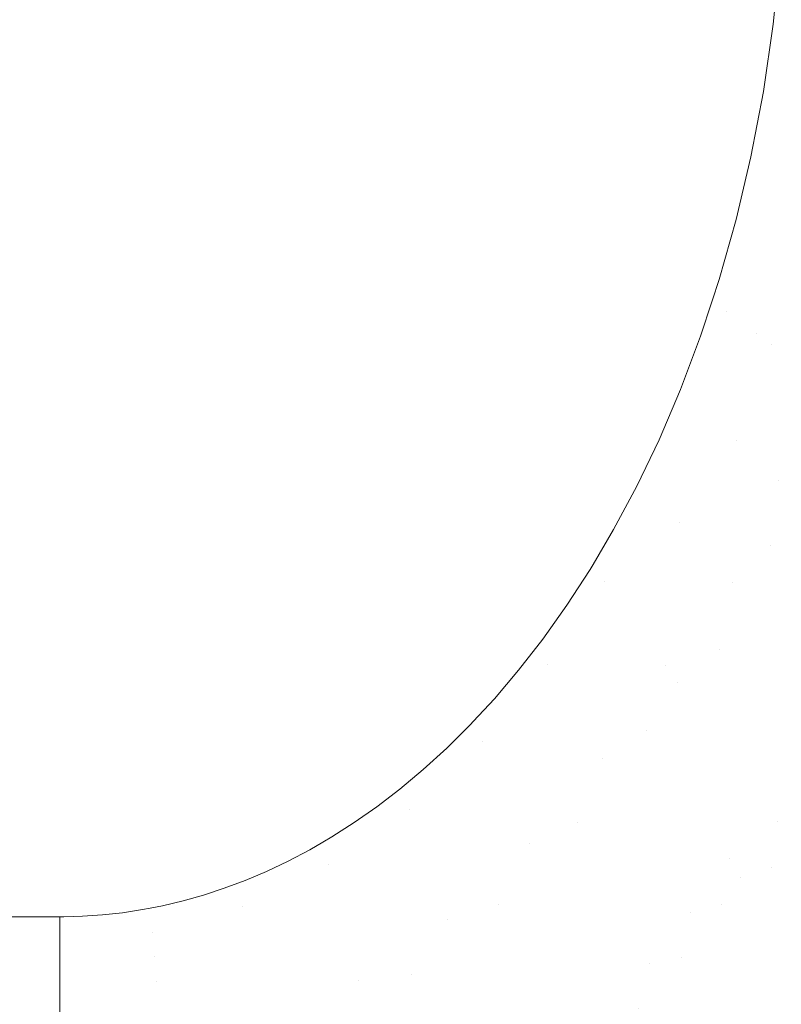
# Model space of a CAD drawing. Header units: centimetres. Extents: x -17.1 to 18.2, y 3.4 to 5.2.
# Tile 236 of 256: x 6.2224 to 6.2918, y 3.7922 to 3.8821. Entities that reach past the tile are written whole.
import ezdxf

# ---------------------------------------------------------------- set-up
doc = ezdxf.new("R2010")
doc.units = ezdxf.units.CM
doc.header["$LTSCALE"] = 2.54
doc.layers.add('Lucido design-1', color=7, linetype='Continuous')

# ---------------------------------------------------------------- blocks, each defined once
blk = doc.blocks.new('Gruppo-4-1')
at = {"color": 7, "linetype": 'Continuous', "lineweight": 9}
blk.add_3dface([(-17.020308, 5.100212, -1872.215514), (-17.020308, 3.500212, -1872.215514), (18.147234, 3.500212, -1872.215514), (18.147234, 5.100212, -1872.215514)], dxfattribs=at)
for points, invisible_edges in [([(18.147234, 5.100212, -1873.015514), (6.24222, 3.601209, -1873.015514), (6.247738, 3.602007, -1873.015514)], 9), ([(6.24222, 3.601209, -1873.015514), (18.147234, 5.100212, -1873.015514), (18.147234, 3.500212, -1873.015514)], 9), ([(18.147234, 5.100212, -1873.015514), (6.247738, 3.602007, -1873.015514), (6.250767, 3.602575, -1873.015514)], 9), ([(6.250767, 3.602575, -1873.015514), (6.253268, 3.603044, -1873.015514), (18.147234, 5.100212, -1873.015514)], 10), ([(18.147234, 5.100212, -1873.015514), (6.253268, 3.603044, -1873.015514), (6.258817, 3.604324, -1873.015514)], 9), ([(18.147234, 5.100212, -1873.015514), (6.258817, 3.604324, -1873.015514), (6.26439, 3.605856, -1873.015514)], 9), ([(18.147234, 5.100212, -1873.015514), (6.26439, 3.605856, -1873.015514), (6.269994, 3.607647, -1873.015514)], 9), ([(18.147234, 5.100212, -1873.015514), (6.269994, 3.607647, -1873.015514), (6.275634, 3.609711, -1873.015514)], 9), ([(18.147234, 5.100212, -1873.015514), (6.275634, 3.609711, -1873.015514), (6.281313, 3.612058, -1873.015514)], 9), ([(18.147234, 5.100212, -1873.015514), (6.281313, 3.612058, -1873.015514), (6.287038, 3.614703, -1873.015514)], 9), ([(18.147234, 5.100212, -1873.015514), (6.287038, 3.614703, -1873.015514), (6.292811, 3.617664, -1873.015514)], 9), ([(-5.163316, 3.8757, -1872.615514), (-5.164162, 3.881459, -1872.615514), (-5.164743, 3.886939, -1872.615514), (6.291658, 3.88694, -1872.615514)], 12), ([(6.291658, 3.88694, -1872.615514), (-5.162661, 3.872217, -1872.615514), (-5.163316, 3.8757, -1872.615514)], 9), ([(-5.162661, 3.872217, -1872.615514), (6.291658, 3.88694, -1872.615514), (6.291109, 3.881636, -1872.615514)], 9), ([(6.291109, 3.881636, -1872.615514), (6.291658, 3.88694, -1872.615514), (6.293133, 3.886643, -1872.615539)], 10), ([(6.293133, 3.886643, -1872.615539), (6.291024, 3.871591, -1872.615539), (6.290206, 3.875491, -1872.615514), (6.291109, 3.881636, -1872.615514)], 11), ([(6.293133, 3.886643, -1872.615539), (6.294602, 3.886346, -1872.615613), (6.292447, 3.870964, -1872.615613), (6.291024, 3.871591, -1872.615539)], 15), ([(-5.162661, 3.872217, -1872.615514), (6.291109, 3.881636, -1872.615514), (6.290206, 3.875491, -1872.615514)], 9), ([(-5.162661, 3.872217, -1872.615514), (6.290206, 3.875491, -1872.615514), (6.289069, 3.869536, -1872.615514)], 9), ([(6.291024, 3.871591, -1872.615539), (6.289069, 3.869536, -1872.615514), (6.290206, 3.875491, -1872.615514)], 9), ([(-5.162661, 3.872217, -1872.615514), (6.289069, 3.869536, -1872.615514), (6.287719, 3.863812, -1872.615514)], 9), ([(6.287719, 3.863812, -1872.615514), (6.28618, 3.85835, -1872.615514), (6.285538, 3.8564, -1872.615514), (-5.162661, 3.872217, -1872.615514)], 12), ([(-5.161034, 3.864758, -1872.615514), (-5.162268, 3.870124, -1872.615514), (-5.162661, 3.872217, -1872.615514), (6.285538, 3.8564, -1872.615514)], 12), ([(6.287719, 3.863812, -1872.615514), (6.289069, 3.869536, -1872.615514), (6.291024, 3.871591, -1872.615539), (6.286886, 3.855419, -1872.615539)], 14), ([(6.291024, 3.871591, -1872.615539), (6.292447, 3.870964, -1872.615613), (6.288218, 3.854438, -1872.615613), (6.286886, 3.855419, -1872.615539)], 15), ([(6.289561, 3.85345, -1872.61574), (6.288218, 3.854438, -1872.615613), (6.292447, 3.870964, -1872.615613), (6.293881, 3.870332, -1872.61574)], 15), ([(6.293881, 3.870332, -1872.61574), (6.295326, 3.869696, -1872.615919), (6.290914, 3.852454, -1872.615919), (6.289561, 3.85345, -1872.61574)], 15), ([(6.29484, 3.860367, -1872.616151), (6.290914, 3.852454, -1872.615919), (6.295326, 3.869696, -1872.615919)], 11), ([(6.285538, 3.8564, -1872.615514), (-5.159637, 3.859626, -1872.615514), (-5.161034, 3.864758, -1872.615514)], 9), ([(6.286886, 3.855419, -1872.615539), (6.28618, 3.85835, -1872.615514), (6.287719, 3.863812, -1872.615514)], 9), ([(6.29484, 3.860367, -1872.616151), (6.292275, 3.851453, -1872.616151), (6.290914, 3.852454, -1872.615919)], 11), ([(6.285538, 3.8564, -1872.615514), (-5.158617, 3.856399, -1872.615514), (-5.159637, 3.859626, -1872.615514)], 9), ([(6.286886, 3.855419, -1872.615539), (6.285538, 3.8564, -1872.615514), (6.28618, 3.85835, -1872.615514)], 9), ([(-5.15643, 3.850123, -1872.615514), (-5.158095, 3.854744, -1872.615514), (-5.158617, 3.856399, -1872.615514), (6.285538, 3.8564, -1872.615514)], 12), ([(-5.154661, 3.845769, -1872.615514), (-5.15643, 3.850123, -1872.615514), (6.285538, 3.8564, -1872.615514)], 10), ([(6.285538, 3.8564, -1872.615514), (-5.152073, 3.840221, -1872.615514), (-5.152807, 3.841681, -1872.615514), (-5.154661, 3.845769, -1872.615514)], 9), ([(-5.150885, 3.837859, -1872.615514), (-5.152073, 3.840221, -1872.615514), (6.285538, 3.8564, -1872.615514)], 10), ([(6.285538, 3.8564, -1872.615514), (-5.146887, 3.830963, -1872.615514), (-5.148912, 3.834296, -1872.615514), (-5.150885, 3.837859, -1872.615514)], 9), ([(6.285538, 3.8564, -1872.615514), (-5.145618, 3.829021, -1872.615514), (-5.146887, 3.830963, -1872.615514)], 9), ([(6.285538, 3.8564, -1872.615514), (-5.142642, 3.82488, -1872.615514), (-5.143568, 3.826094, -1872.615514), (-5.145618, 3.829021, -1872.615514)], 9), ([(-5.141506, 3.82339, -1872.615514), (-5.142642, 3.82488, -1872.615514), (6.285538, 3.8564, -1872.615514)], 10), ([(-5.139441, 3.820895, -1872.615514), (-5.141506, 3.82339, -1872.615514), (6.285538, 3.8564, -1872.615514)], 10), ([(-5.137379, 3.818599, -1872.615514), (-5.139441, 3.820895, -1872.615514), (6.285538, 3.8564, -1872.615514)], 10), ([(-5.135325, 3.816489, -1872.615514), (-5.137379, 3.818599, -1872.615514), (6.285538, 3.8564, -1872.615514)], 10), ([(-5.133282, 3.814553, -1872.615514), (-5.135325, 3.816489, -1872.615514), (6.285538, 3.8564, -1872.615514)], 10), ([(6.285538, 3.8564, -1872.615514), (-5.130266, 3.811987, -1872.615514), (-5.131253, 3.812781, -1872.615514), (-5.133282, 3.814553, -1872.615514)], 9), ([(-5.12924, 3.811162, -1872.615514), (-5.130266, 3.811987, -1872.615514), (6.285538, 3.8564, -1872.615514)], 10), ([(-5.127245, 3.809686, -1872.615514), (-5.12924, 3.811162, -1872.615514), (6.285538, 3.8564, -1872.615514)], 10), ([(-5.125268, 3.808344, -1872.615514), (-5.127245, 3.809686, -1872.615514), (6.285538, 3.8564, -1872.615514)], 10), ([(-5.123308, 3.807127, -1872.615514), (-5.125268, 3.808344, -1872.615514), (6.285538, 3.8564, -1872.615514)], 10), ([(-5.121367, 3.806029, -1872.615514), (-5.123308, 3.807127, -1872.615514), (6.285538, 3.8564, -1872.615514)], 10), ([(-5.119443, 3.805042, -1872.615514), (-5.121367, 3.806029, -1872.615514), (6.285538, 3.8564, -1872.615514)], 10), ([(-5.117535, 3.804161, -1872.615514), (-5.119443, 3.805042, -1872.615514), (6.285538, 3.8564, -1872.615514)], 10), ([(6.285538, 3.8564, -1872.615514), (-5.115409, 3.803293, -1872.615514), (-5.115641, 3.803378, -1872.615514), (-5.117535, 3.804161, -1872.615514)], 9), ([(-5.115409, 3.803293, -1872.615514), (6.285538, 3.8564, -1872.615514), (6.226033, 3.800212, -1872.615514), (-5.099108, 3.800212, -1872.615514)], 11), ([(6.226385, 3.800213, -1872.615514), (6.226033, 3.800212, -1872.615514), (6.285538, 3.8564, -1872.615514)], 10), ([(6.228109, 3.800261, -1872.615514), (6.226385, 3.800213, -1872.615514), (6.285538, 3.8564, -1872.615514)], 10), ([(6.229919, 3.800384, -1872.615514), (6.228109, 3.800261, -1872.615514), (6.285538, 3.8564, -1872.615514)], 10), ([(6.231737, 3.800584, -1872.615514), (6.229919, 3.800384, -1872.615514), (6.285538, 3.8564, -1872.615514)], 10), ([(6.285538, 3.8564, -1872.615514), (6.234278, 3.800999, -1872.615514), (6.233566, 3.800861, -1872.615514), (6.231737, 3.800584, -1872.615514)], 9), ([(6.235408, 3.801219, -1872.615514), (6.234278, 3.800999, -1872.615514), (6.285538, 3.8564, -1872.615514)], 10), ([(6.237265, 3.801661, -1872.615514), (6.235408, 3.801219, -1872.615514), (6.285538, 3.8564, -1872.615514)], 10), ([(6.239138, 3.802189, -1872.615514), (6.237265, 3.801661, -1872.615514), (6.285538, 3.8564, -1872.615514)], 10), ([(6.241031, 3.80281, -1872.615514), (6.239138, 3.802189, -1872.615514), (6.285538, 3.8564, -1872.615514)], 10), ([(6.242945, 3.803527, -1872.615514), (6.241031, 3.80281, -1872.615514), (6.285538, 3.8564, -1872.615514)], 10), ([(6.244881, 3.804347, -1872.615514), (6.242945, 3.803527, -1872.615514), (6.285538, 3.8564, -1872.615514)], 10), ([(6.246842, 3.805276, -1872.615514), (6.244881, 3.804347, -1872.615514), (6.285538, 3.8564, -1872.615514)], 10), ([(6.285538, 3.8564, -1872.615514), (6.250019, 3.807015, -1872.615514), (6.248828, 3.806322, -1872.615514), (6.246842, 3.805276, -1872.615514)], 9), ([(6.250019, 3.807015, -1872.615514), (6.285538, 3.8564, -1872.615514), (6.284478, 3.853174, -1872.615514)], 9), ([(6.284478, 3.853174, -1872.615514), (6.285538, 3.8564, -1872.615514), (6.286886, 3.855419, -1872.615539)], 10), ([(6.286886, 3.855419, -1872.615539), (6.280192, 3.83888, -1872.615539), (6.280688, 3.843735, -1872.615514), (6.282639, 3.8483, -1872.615514)], 11), ([(6.286886, 3.855419, -1872.615539), (6.288218, 3.854438, -1872.615613), (6.281378, 3.837537, -1872.615613), (6.280192, 3.83888, -1872.615539)], 15), ([(6.286886, 3.855419, -1872.615539), (6.282639, 3.8483, -1872.615514), (6.284478, 3.853174, -1872.615514)], 9), ([(6.282573, 3.836184, -1872.61574), (6.281378, 3.837537, -1872.615613), (6.288218, 3.854438, -1872.615613), (6.289561, 3.85345, -1872.61574)], 15), ([(6.250019, 3.807015, -1872.615514), (6.284478, 3.853174, -1872.615514), (6.282639, 3.8483, -1872.615514)], 9), ([(6.287718, 3.843617, -1872.615919), (6.282573, 3.836184, -1872.61574), (6.289561, 3.85345, -1872.61574)], 11), ([(6.289561, 3.85345, -1872.61574), (6.290914, 3.852454, -1872.615919), (6.287718, 3.843617, -1872.615919)], 11), ([(6.287718, 3.843617, -1872.615919), (6.290914, 3.852454, -1872.615919), (6.292275, 3.851453, -1872.616151), (6.289012, 3.84243, -1872.616151)], 15), ([(6.289012, 3.84243, -1872.616151), (6.292275, 3.851453, -1872.616151), (6.293643, 3.850446, -1872.616439), (6.290312, 3.841237, -1872.616439)], 15), ([(6.290312, 3.841237, -1872.616439), (6.293643, 3.850446, -1872.616439), (6.295017, 3.849434, -1872.616783), (6.291619, 3.840038, -1872.616783)], 15), ([(6.291619, 3.840038, -1872.616783), (6.295017, 3.849434, -1872.616783), (6.296397, 3.848418, -1872.617183), (6.292931, 3.838834, -1872.617183)], 15), ([(6.250019, 3.807015, -1872.615514), (6.282639, 3.8483, -1872.615514), (6.280688, 3.843735, -1872.615514), (6.27865, 3.839481, -1872.615514)], 9), ([(6.280192, 3.83888, -1872.615539), (6.27865, 3.839481, -1872.615514), (6.280688, 3.843735, -1872.615514)], 9), ([(6.287718, 3.843617, -1872.615919), (6.283777, 3.834821, -1872.615919), (6.282573, 3.836184, -1872.61574)], 11), ([(6.289012, 3.84243, -1872.616151), (6.284988, 3.833449, -1872.616151), (6.283777, 3.834821, -1872.615919), (6.287718, 3.843617, -1872.615919)], 15), ([(6.290312, 3.841237, -1872.616439), (6.286206, 3.83207, -1872.616439), (6.284988, 3.833449, -1872.616151), (6.289012, 3.84243, -1872.616151)], 15), ([(6.291619, 3.840038, -1872.616783), (6.287429, 3.830685, -1872.616783), (6.286206, 3.83207, -1872.616439), (6.290312, 3.841237, -1872.616439)], 15), ([(6.27865, 3.839481, -1872.615514), (6.276544, 3.835535, -1872.615514), (6.250019, 3.807015, -1872.615514)], 10), ([(6.276544, 3.835535, -1872.615514), (6.27865, 3.839481, -1872.615514), (6.280192, 3.83888, -1872.615539), (6.275753, 3.830837, -1872.615539)], 14), ([(6.290899, 3.834047, -1872.617183), (6.287429, 3.830685, -1872.616783), (6.291619, 3.840038, -1872.616783)], 11), ([(6.291619, 3.840038, -1872.616783), (6.292931, 3.838834, -1872.617183), (6.290899, 3.834047, -1872.617183)], 11), ([(6.280192, 3.83888, -1872.615539), (6.281378, 3.837537, -1872.615613), (6.276842, 3.829318, -1872.615613), (6.275753, 3.830837, -1872.615539)], 15), ([(6.290899, 3.834047, -1872.617183), (6.292931, 3.838834, -1872.617183), (6.294247, 3.837627, -1872.617642), (6.292175, 3.832746, -1872.617642)], 15), ([(6.277939, 3.827787, -1872.61574), (6.276842, 3.829318, -1872.615613), (6.281378, 3.837537, -1872.615613), (6.282573, 3.836184, -1872.61574)], 15), ([(6.282573, 3.836184, -1872.61574), (6.283777, 3.834821, -1872.615919), (6.279044, 3.826245, -1872.615919), (6.277939, 3.827787, -1872.61574)], 15), ([(6.276544, 3.835535, -1872.615514), (6.274664, 3.832348, -1872.615514), (6.250019, 3.807015, -1872.615514)], 10), ([(6.275753, 3.830837, -1872.615539), (6.274664, 3.832348, -1872.615514), (6.276544, 3.835535, -1872.615514)], 9), ([(6.280156, 3.824693, -1872.616151), (6.279044, 3.826245, -1872.615919), (6.283777, 3.834821, -1872.615919), (6.284988, 3.833449, -1872.616151)], 15), ([(6.290899, 3.834047, -1872.617183), (6.288657, 3.829294, -1872.617183), (6.287429, 3.830685, -1872.616783)], 11), ([(6.292175, 3.832746, -1872.617642), (6.289889, 3.827899, -1872.617642), (6.288657, 3.829294, -1872.617183), (6.290899, 3.834047, -1872.617183)], 15), ([(6.284988, 3.833449, -1872.616151), (6.286206, 3.83207, -1872.616439), (6.281273, 3.823134, -1872.616439), (6.280156, 3.824693, -1872.616151)], 15), ([(6.250019, 3.807015, -1872.615514), (6.274664, 3.832348, -1872.615514), (6.274392, 3.831887, -1872.615514), (6.272279, 3.82863, -1872.615514)], 9), ([(6.274392, 3.831887, -1872.615514), (6.274664, 3.832348, -1872.615514), (6.275753, 3.830837, -1872.615539)], 10), ([(6.282397, 3.821567, -1872.616783), (6.281273, 3.823134, -1872.616439), (6.286206, 3.83207, -1872.616439), (6.287429, 3.830685, -1872.616783)], 15), ([(6.293453, 3.831442, -1872.61816), (6.291123, 3.826502, -1872.61816), (6.289889, 3.827899, -1872.617642), (6.292175, 3.832746, -1872.617642)], 15), ([(6.272279, 3.82863, -1872.615514), (6.274392, 3.831887, -1872.615514), (6.275753, 3.830837, -1872.615539)], 10), ([(6.294733, 3.830136, -1872.618737), (6.292359, 3.825102, -1872.618737), (6.291123, 3.826502, -1872.61816), (6.293453, 3.831442, -1872.61816)], 15), ([(6.275753, 3.830837, -1872.615539), (6.270547, 3.823197, -1872.615539), (6.270082, 3.825537, -1872.615514), (6.272279, 3.82863, -1872.615514)], 11), ([(6.275753, 3.830837, -1872.615539), (6.276842, 3.829318, -1872.615613), (6.271522, 3.821511, -1872.615613), (6.270547, 3.823197, -1872.615539)], 15), ([(6.2862, 3.8246, -1872.617183), (6.282397, 3.821567, -1872.616783), (6.287429, 3.830685, -1872.616783)], 11), ([(6.287429, 3.830685, -1872.616783), (6.288657, 3.829294, -1872.617183), (6.2862, 3.8246, -1872.617183)], 11), ([(6.250019, 3.807015, -1872.615514), (6.272279, 3.82863, -1872.615514), (6.270082, 3.825537, -1872.615514), (6.267878, 3.822701, -1872.615514)], 9), ([(6.272504, 3.819811, -1872.61574), (6.271522, 3.821511, -1872.615613), (6.276842, 3.829318, -1872.615613), (6.277939, 3.827787, -1872.61574)], 15), ([(6.2862, 3.8246, -1872.617183), (6.288657, 3.829294, -1872.617183), (6.289889, 3.827899, -1872.617642), (6.287384, 3.823113, -1872.617642)], 15), ([(6.277939, 3.827787, -1872.61574), (6.279044, 3.826245, -1872.615919), (6.273494, 3.8181, -1872.615919), (6.272504, 3.819811, -1872.61574)], 15), ([(6.287384, 3.823113, -1872.617642), (6.289889, 3.827899, -1872.617642), (6.291123, 3.826502, -1872.61816), (6.288569, 3.821623, -1872.61816)], 15), ([(6.274489, 3.816377, -1872.616151), (6.273494, 3.8181, -1872.615919), (6.279044, 3.826245, -1872.615919), (6.280156, 3.824693, -1872.616151)], 15), ([(6.288569, 3.821623, -1872.61816), (6.291123, 3.826502, -1872.61816), (6.292359, 3.825102, -1872.618737), (6.289757, 3.820131, -1872.618737)], 15), ([(6.267878, 3.822701, -1872.615514), (6.270082, 3.825537, -1872.615514), (6.270547, 3.823197, -1872.615539)], 10), ([(6.289757, 3.820131, -1872.618737), (6.292359, 3.825102, -1872.618737), (6.293595, 3.823703, -1872.619374), (6.290944, 3.818639, -1872.619374)], 15), ([(6.280156, 3.824693, -1872.616151), (6.281273, 3.823134, -1872.616439), (6.27549, 3.814646, -1872.616439), (6.274489, 3.816377, -1872.616151)], 15), ([(6.2862, 3.8246, -1872.617183), (6.283524, 3.819994, -1872.617183), (6.282397, 3.821567, -1872.616783)], 11), ([(6.287384, 3.823113, -1872.617642), (6.284655, 3.818416, -1872.617642), (6.283524, 3.819994, -1872.617183), (6.2862, 3.8246, -1872.617183)], 15), ([(6.265678, 3.820108, -1872.615514), (6.267878, 3.822701, -1872.615514), (6.270547, 3.823197, -1872.615539), (6.26458, 3.816181, -1872.615539)], 14), ([(6.270547, 3.823197, -1872.615539), (6.271522, 3.821511, -1872.615613), (6.265425, 3.814341, -1872.615613), (6.26458, 3.816181, -1872.615539)], 15), ([(6.279555, 3.817164, -1872.616783), (6.27549, 3.814646, -1872.616439), (6.281273, 3.823134, -1872.616439)], 11), ([(6.281273, 3.823134, -1872.616439), (6.282397, 3.821567, -1872.616783), (6.279555, 3.817164, -1872.616783)], 11), ([(6.288569, 3.821623, -1872.61816), (6.285788, 3.816835, -1872.61816), (6.284655, 3.818416, -1872.617642), (6.287384, 3.823113, -1872.617642)], 15), ([(6.290944, 3.818639, -1872.619374), (6.293595, 3.823703, -1872.619374), (6.29483, 3.822304, -1872.620072), (6.292131, 3.817147, -1872.620072)], 15), ([(6.267878, 3.822701, -1872.615514), (6.265678, 3.820108, -1872.615514), (6.250019, 3.807015, -1872.615514)], 10), ([(6.266275, 3.812486, -1872.61574), (6.265425, 3.814341, -1872.615613), (6.271522, 3.821511, -1872.615613), (6.272504, 3.819811, -1872.61574)], 15), ([(6.279555, 3.817164, -1872.616783), (6.282397, 3.821567, -1872.616783), (6.283524, 3.819994, -1872.617183), (6.280626, 3.815503, -1872.617183)], 15), ([(6.289757, 3.820131, -1872.618737), (6.286922, 3.815252, -1872.618737), (6.285788, 3.816835, -1872.61816), (6.288569, 3.821623, -1872.61816)], 15), ([(6.265678, 3.820108, -1872.615514), (6.263738, 3.81801, -1872.615514), (6.250019, 3.807015, -1872.615514)], 10), ([(6.26458, 3.816181, -1872.615539), (6.263738, 3.81801, -1872.615514), (6.265678, 3.820108, -1872.615514)], 9), ([(6.272504, 3.819811, -1872.61574), (6.273494, 3.8181, -1872.615919), (6.267132, 3.810619, -1872.615919), (6.266275, 3.812486, -1872.61574)], 15), ([(6.280626, 3.815503, -1872.617183), (6.283524, 3.819994, -1872.617183), (6.284655, 3.818416, -1872.617642), (6.281699, 3.813837, -1872.617642)], 15), ([(6.290944, 3.818639, -1872.619374), (6.288057, 3.813668, -1872.619374), (6.286922, 3.815252, -1872.618737), (6.289757, 3.820131, -1872.618737)], 15), ([(6.292131, 3.817147, -1872.620072), (6.289191, 3.812086, -1872.620072), (6.288057, 3.813668, -1872.619374), (6.290944, 3.818639, -1872.619374)], 15), ([(6.250842, 3.807493, -1872.615514), (6.250019, 3.807015, -1872.615514), (6.263738, 3.81801, -1872.615514)], 10), ([(6.252883, 3.808798, -1872.615514), (6.250842, 3.807493, -1872.615514), (6.263738, 3.81801, -1872.615514)], 10), ([(6.254952, 3.810249, -1872.615514), (6.252883, 3.808798, -1872.615514), (6.263738, 3.81801, -1872.615514)], 10), ([(6.257048, 3.811855, -1872.615514), (6.254952, 3.810249, -1872.615514), (6.263738, 3.81801, -1872.615514)], 10), ([(6.259172, 3.813631, -1872.615514), (6.257048, 3.811855, -1872.615514), (6.263738, 3.81801, -1872.615514)], 10), ([(6.263738, 3.81801, -1872.615514), (6.26349, 3.817742, -1872.615514), (6.26132, 3.815588, -1872.615514), (6.259172, 3.813631, -1872.615514)], 8), ([(6.26132, 3.815588, -1872.615514), (6.26349, 3.817742, -1872.615514), (6.26458, 3.816181, -1872.615539)], 10), ([(6.26349, 3.817742, -1872.615514), (6.263738, 3.81801, -1872.615514), (6.26458, 3.816181, -1872.615539)], 10), ([(6.267994, 3.80874, -1872.616151), (6.267132, 3.810619, -1872.615919), (6.273494, 3.8181, -1872.615919), (6.274489, 3.816377, -1872.616151)], 15), ([(6.281699, 3.813837, -1872.617642), (6.284655, 3.818416, -1872.617642), (6.285788, 3.816835, -1872.61816), (6.282775, 3.812167, -1872.61816)], 15), ([(6.279555, 3.817164, -1872.616783), (6.276495, 3.812906, -1872.616783), (6.27549, 3.814646, -1872.616439)], 11), ([(6.280626, 3.815503, -1872.617183), (6.277505, 3.81116, -1872.617183), (6.276495, 3.812906, -1872.616783), (6.279555, 3.817164, -1872.616783)], 15), ([(6.282775, 3.812167, -1872.61816), (6.285788, 3.816835, -1872.61816), (6.286922, 3.815252, -1872.618737), (6.283853, 3.810496, -1872.618737)], 15), ([(6.293316, 3.815658, -1872.620832), (6.290323, 3.810506, -1872.620832), (6.289191, 3.812086, -1872.620072), (6.292131, 3.817147, -1872.620072)], 15), ([(6.259172, 3.813631, -1872.615514), (6.26132, 3.815588, -1872.615514), (6.26458, 3.816181, -1872.615539), (6.257891, 3.810018, -1872.615539)], 14), ([(6.26458, 3.816181, -1872.615539), (6.265425, 3.814341, -1872.615613), (6.258589, 3.808043, -1872.615613), (6.257891, 3.810018, -1872.615539)], 15), ([(6.274489, 3.816377, -1872.616151), (6.27549, 3.814646, -1872.616439), (6.26886, 3.806851, -1872.616439), (6.267994, 3.80874, -1872.616151)], 15), ([(6.281699, 3.813837, -1872.617642), (6.278517, 3.809409, -1872.617642), (6.277505, 3.81116, -1872.617183), (6.280626, 3.815503, -1872.617183)], 15), ([(6.283853, 3.810496, -1872.618737), (6.286922, 3.815252, -1872.618737), (6.288057, 3.813668, -1872.619374), (6.28493, 3.808824, -1872.619374)], 15), ([(6.294498, 3.814173, -1872.621652), (6.291452, 3.808931, -1872.621652), (6.290323, 3.810506, -1872.620832), (6.293316, 3.815658, -1872.620832)], 15), ([(6.259292, 3.806053, -1872.61574), (6.258589, 3.808043, -1872.615613), (6.265425, 3.814341, -1872.615613), (6.266275, 3.812486, -1872.61574)], 15), ([(6.273219, 3.808825, -1872.616783), (6.26886, 3.806851, -1872.616439), (6.27549, 3.814646, -1872.616439)], 11), ([(6.27549, 3.814646, -1872.616439), (6.276495, 3.812906, -1872.616783), (6.273219, 3.808825, -1872.616783)], 11), ([(6.295675, 3.812693, -1872.622535), (6.292577, 3.807361, -1872.622535), (6.291452, 3.808931, -1872.621652), (6.294498, 3.814173, -1872.621652)], 15), ([(6.257891, 3.810018, -1872.615539), (6.257048, 3.811855, -1872.615514), (6.259172, 3.813631, -1872.615514)], 9), ([(6.282775, 3.812167, -1872.61816), (6.279532, 3.807653, -1872.61816), (6.278517, 3.809409, -1872.617642), (6.281699, 3.813837, -1872.617642)], 15), ([(6.286007, 3.807153, -1872.620072), (6.28493, 3.808824, -1872.619374), (6.288057, 3.813668, -1872.619374), (6.289191, 3.812086, -1872.620072)], 15), ([(6.266275, 3.812486, -1872.61574), (6.267132, 3.810619, -1872.615919), (6.26, 3.804048, -1872.615919), (6.259292, 3.806053, -1872.61574)], 15), ([(6.273219, 3.808825, -1872.616783), (6.276495, 3.812906, -1872.616783), (6.277505, 3.81116, -1872.617183), (6.274163, 3.806997, -1872.617183)], 15), ([(6.254952, 3.810249, -1872.615514), (6.257048, 3.811855, -1872.615514), (6.257891, 3.810018, -1872.615539)], 10), ([(6.283853, 3.810496, -1872.618737), (6.280547, 3.805896, -1872.618737), (6.279532, 3.807653, -1872.61816), (6.282775, 3.812167, -1872.61816)], 15), ([(6.289191, 3.812086, -1872.620072), (6.290323, 3.810506, -1872.620832), (6.287082, 3.805485, -1872.620832), (6.286007, 3.807153, -1872.620072)], 15), ([(6.260712, 3.802031, -1872.616151), (6.26, 3.804048, -1872.615919), (6.267132, 3.810619, -1872.615919), (6.267994, 3.80874, -1872.616151)], 15), ([(6.274163, 3.806997, -1872.617183), (6.277505, 3.81116, -1872.617183), (6.278517, 3.809409, -1872.617642), (6.27511, 3.805164, -1872.617642)], 15), ([(6.28493, 3.808824, -1872.619374), (6.281563, 3.804138, -1872.619374), (6.280547, 3.805896, -1872.618737), (6.283853, 3.810496, -1872.618737)], 15), ([(6.288154, 3.803821, -1872.621652), (6.287082, 3.805485, -1872.620832), (6.290323, 3.810506, -1872.620832), (6.291452, 3.808931, -1872.621652)], 15), ([(6.252883, 3.808798, -1872.615514), (6.254952, 3.810249, -1872.615514), (6.257891, 3.810018, -1872.615539), (6.250558, 3.804936, -1872.615539)], 14), ([(6.257891, 3.810018, -1872.615539), (6.258589, 3.808043, -1872.615613), (6.251095, 3.802849, -1872.615613), (6.250558, 3.804936, -1872.615539)], 15), ([(6.250842, 3.807493, -1872.615514), (6.252883, 3.808798, -1872.615514), (6.250558, 3.804936, -1872.615539)], 10), ([(6.267994, 3.80874, -1872.616151), (6.26886, 3.806851, -1872.616439), (6.261429, 3.800004, -1872.616439), (6.260712, 3.802031, -1872.616151)], 15), ([(6.273219, 3.808825, -1872.616783), (6.269731, 3.804952, -1872.616783), (6.26886, 3.806851, -1872.616439)], 11), ([(6.274163, 3.806997, -1872.617183), (6.270605, 3.803047, -1872.617183), (6.269731, 3.804952, -1872.616783), (6.273219, 3.808825, -1872.616783)], 15), ([(6.27511, 3.805164, -1872.617642), (6.278517, 3.809409, -1872.617642), (6.279532, 3.807653, -1872.61816), (6.276058, 3.803326, -1872.61816)], 15), ([(6.282579, 3.802382, -1872.620072), (6.281563, 3.804138, -1872.619374), (6.28493, 3.808824, -1872.619374), (6.286007, 3.807153, -1872.620072)], 15), ([(6.290932, 3.804743, -1872.622535), (6.288154, 3.803821, -1872.621652), (6.291452, 3.808931, -1872.621652)], 11), ([(6.291452, 3.808931, -1872.621652), (6.292577, 3.807361, -1872.622535), (6.290932, 3.804743, -1872.622535)], 11), ([(6.251636, 3.800747, -1872.61574), (6.251095, 3.802849, -1872.615613), (6.258589, 3.808043, -1872.615613), (6.259292, 3.806053, -1872.61574)], 15), ([(6.248828, 3.806322, -1872.615514), (6.250019, 3.807015, -1872.615514), (6.250558, 3.804936, -1872.615539)], 10), ([(6.250558, 3.804936, -1872.615539), (6.250019, 3.807015, -1872.615514), (6.250842, 3.807493, -1872.615514)], 9), ([(6.27511, 3.805164, -1872.617642), (6.271482, 3.801136, -1872.617642), (6.270605, 3.803047, -1872.617183), (6.274163, 3.806997, -1872.617183)], 15), ([(6.276058, 3.803326, -1872.61816), (6.279532, 3.807653, -1872.61816), (6.280547, 3.805896, -1872.618737), (6.277008, 3.801487, -1872.618737)], 15), ([(6.286007, 3.807153, -1872.620072), (6.287082, 3.805485, -1872.620832), (6.283592, 3.800628, -1872.620832), (6.282579, 3.802382, -1872.620072)], 15), ([(6.290932, 3.804743, -1872.622535), (6.292577, 3.807361, -1872.622535), (6.293697, 3.805798, -1872.62348), (6.292024, 3.803137, -1872.62348)], 15), ([(6.246842, 3.805276, -1872.615514), (6.248828, 3.806322, -1872.615514), (6.250558, 3.804936, -1872.615539)], 10), ([(6.259292, 3.806053, -1872.61574), (6.26, 3.804048, -1872.615919), (6.252181, 3.798629, -1872.615919), (6.251636, 3.800747, -1872.61574)], 15), ([(6.266038, 3.801322, -1872.616783), (6.261429, 3.800004, -1872.616439), (6.26886, 3.806851, -1872.616439)], 11), ([(6.26886, 3.806851, -1872.616439), (6.269731, 3.804952, -1872.616783), (6.266038, 3.801322, -1872.616783)], 11), ([(6.244881, 3.804347, -1872.615514), (6.246842, 3.805276, -1872.615514), (6.250558, 3.804936, -1872.615539), (6.242697, 3.801138, -1872.615539)], 14), ([(6.276058, 3.803326, -1872.61816), (6.27236, 3.799221, -1872.61816), (6.271482, 3.801136, -1872.617642), (6.27511, 3.805164, -1872.617642)], 15), ([(6.277008, 3.801487, -1872.618737), (6.280547, 3.805896, -1872.618737), (6.281563, 3.804138, -1872.619374), (6.277958, 3.799647, -1872.619374)], 15), ([(6.28641, 3.801327, -1872.621652), (6.283592, 3.800628, -1872.620832), (6.287082, 3.805485, -1872.620832)], 11), ([(6.287082, 3.805485, -1872.620832), (6.288154, 3.803821, -1872.621652), (6.28641, 3.801327, -1872.621652)], 11), ([(6.250558, 3.804936, -1872.615539), (6.251095, 3.802849, -1872.615613), (6.243062, 3.798968, -1872.615613), (6.242697, 3.801138, -1872.615539)], 15), ([(6.242697, 3.801138, -1872.615539), (6.242945, 3.803527, -1872.615514), (6.244881, 3.804347, -1872.615514)], 9), ([(6.266038, 3.801322, -1872.616783), (6.269731, 3.804952, -1872.616783), (6.270605, 3.803047, -1872.617183), (6.266838, 3.799344, -1872.617183)], 15), ([(6.290932, 3.804743, -1872.622535), (6.289223, 3.802163, -1872.622535), (6.288154, 3.803821, -1872.621652)], 11), ([(6.292024, 3.803137, -1872.62348), (6.290286, 3.800513, -1872.62348), (6.289223, 3.802163, -1872.622535), (6.290932, 3.804743, -1872.622535)], 15), ([(6.241031, 3.80281, -1872.615514), (6.242945, 3.803527, -1872.615514), (6.242697, 3.801138, -1872.615539)], 10), ([(6.25273, 3.796499, -1872.616151), (6.252181, 3.798629, -1872.615919), (6.26, 3.804048, -1872.615919), (6.260712, 3.802031, -1872.616151)], 15), ([(6.277008, 3.801487, -1872.618737), (6.27324, 3.797304, -1872.618737), (6.27236, 3.799221, -1872.61816), (6.276058, 3.803326, -1872.61816)], 15), ([(6.278908, 3.797808, -1872.620072), (6.277958, 3.799647, -1872.619374), (6.281563, 3.804138, -1872.619374), (6.282579, 3.802382, -1872.620072)], 15), ([(6.28641, 3.801327, -1872.621652), (6.288154, 3.803821, -1872.621652), (6.289223, 3.802163, -1872.622535), (6.287449, 3.799626, -1872.622535)], 15), ([(6.239138, 3.802189, -1872.615514), (6.241031, 3.80281, -1872.615514), (6.242697, 3.801138, -1872.615539)], 10), ([(6.24343, 3.796782, -1872.61574), (6.243062, 3.798968, -1872.615613), (6.251095, 3.802849, -1872.615613), (6.251636, 3.800747, -1872.61574)], 15), ([(6.266838, 3.799344, -1872.617183), (6.270605, 3.803047, -1872.617183), (6.271482, 3.801136, -1872.617642), (6.26764, 3.79736, -1872.617642)], 15), ([(6.29311, 3.801539, -1872.624487), (6.291343, 3.798873, -1872.624487), (6.290286, 3.800513, -1872.62348), (6.292024, 3.803137, -1872.62348)], 15), ([(6.237265, 3.801661, -1872.615514), (6.239138, 3.802189, -1872.615514), (6.242697, 3.801138, -1872.615539), (6.234462, 3.798788, -1872.615539)], 14), ([(6.235408, 3.801219, -1872.615514), (6.237265, 3.801661, -1872.615514), (6.234462, 3.798788, -1872.615539)], 10), ([(6.260712, 3.802031, -1872.616151), (6.261429, 3.800004, -1872.616439), (6.253281, 3.794357, -1872.616439), (6.25273, 3.796499, -1872.616151)], 15), ([(6.282579, 3.802382, -1872.620072), (6.283592, 3.800628, -1872.620832), (6.279855, 3.795973, -1872.620832), (6.278908, 3.797808, -1872.620072)], 15), ([(6.287449, 3.799626, -1872.622535), (6.289223, 3.802163, -1872.622535), (6.290286, 3.800513, -1872.62348), (6.288482, 3.797934, -1872.62348)], 15), ([(6.294189, 3.799953, -1872.625555), (6.292393, 3.797244, -1872.625555), (6.291343, 3.798873, -1872.624487), (6.29311, 3.801539, -1872.624487)], 15), ([(6.231737, 3.800584, -1872.615514), (6.233566, 3.800861, -1872.615514), (6.234462, 3.798788, -1872.615539)], 10), ([(6.233566, 3.800861, -1872.615514), (6.234278, 3.800999, -1872.615514), (6.234462, 3.798788, -1872.615539)], 10), ([(6.234462, 3.798788, -1872.615539), (6.234278, 3.800999, -1872.615514), (6.235408, 3.801219, -1872.615514)], 9), ([(6.242697, 3.801138, -1872.615539), (6.243062, 3.798968, -1872.615613), (6.234647, 3.796567, -1872.615613), (6.234462, 3.798788, -1872.615539)], 15), ([(6.251636, 3.800747, -1872.61574), (6.252181, 3.798629, -1872.615919), (6.2438, 3.79458, -1872.615919), (6.24343, 3.796782, -1872.61574)], 15), ([(6.266038, 3.801322, -1872.616783), (6.262148, 3.797966, -1872.616783), (6.261429, 3.800004, -1872.616439)], 11), ([(6.266838, 3.799344, -1872.617183), (6.262871, 3.795921, -1872.617183), (6.262148, 3.797966, -1872.616783), (6.266038, 3.801322, -1872.616783)], 15), ([(6.26764, 3.79736, -1872.617642), (6.271482, 3.801136, -1872.617642), (6.27236, 3.799221, -1872.61816), (6.268445, 3.795372, -1872.61816)], 15), ([(6.277958, 3.799647, -1872.619374), (6.27412, 3.795386, -1872.619374), (6.27324, 3.797304, -1872.618737), (6.277008, 3.801487, -1872.618737)], 15), ([(6.282733, 3.796483, -1872.621652), (6.279855, 3.795973, -1872.620832), (6.283592, 3.800628, -1872.620832)], 11), ([(6.283592, 3.800628, -1872.620832), (6.284603, 3.798879, -1872.621652), (6.282733, 3.796483, -1872.621652)], 11), ([(6.28641, 3.801327, -1872.621652), (6.284603, 3.798879, -1872.621652), (6.283592, 3.800628, -1872.620832)], 11), ([(6.287449, 3.799626, -1872.622535), (6.28561, 3.797136, -1872.622535), (6.284603, 3.798879, -1872.621652), (6.28641, 3.801327, -1872.621652)], 15), ([(-5.099108, 3.797993, -1872.615562), (-5.099108, 3.800212, -1872.615514), (6.226033, 3.800212, -1872.615514), (6.226033, 3.797993, -1872.615562)], 8), ([(6.229919, 3.800384, -1872.615514), (6.231737, 3.800584, -1872.615514), (6.234462, 3.798788, -1872.615539), (6.226033, 3.797993, -1872.615562)], 14), ([(6.228109, 3.800261, -1872.615514), (6.229919, 3.800384, -1872.615514), (6.226033, 3.797993, -1872.615562)], 10), ([(6.226385, 3.800213, -1872.615514), (6.228109, 3.800261, -1872.615514), (6.226033, 3.797993, -1872.615562)], 10), ([(6.226033, 3.797993, -1872.615562), (6.226033, 3.800212, -1872.615514), (6.226385, 3.800213, -1872.615514)], 8), ([(6.258076, 3.794917, -1872.616783), (6.253281, 3.794357, -1872.616439), (6.261429, 3.800004, -1872.616439)], 11), ([(6.261429, 3.800004, -1872.616439), (6.262148, 3.797966, -1872.616783), (6.258076, 3.794917, -1872.616783)], 11), ([(6.288482, 3.797934, -1872.62348), (6.290286, 3.800513, -1872.62348), (6.291343, 3.798873, -1872.624487), (6.28951, 3.796251, -1872.624487)], 15), ([(6.234833, 3.794329, -1872.61574), (6.234647, 3.796567, -1872.615613), (6.243062, 3.798968, -1872.615613), (6.24343, 3.796782, -1872.61574)], 15), ([(6.26764, 3.79736, -1872.617642), (6.263595, 3.79387, -1872.617642), (6.262871, 3.795921, -1872.617183), (6.266838, 3.799344, -1872.617183)], 15), ([(6.268445, 3.795372, -1872.61816), (6.27236, 3.799221, -1872.61816), (6.27324, 3.797304, -1872.618737), (6.26925, 3.793382, -1872.618737)], 15), ([(6.274999, 3.793469, -1872.620072), (6.27412, 3.795386, -1872.619374), (6.277958, 3.799647, -1872.619374), (6.278908, 3.797808, -1872.620072)], 15), ([(6.282733, 3.796483, -1872.621652), (6.284603, 3.798879, -1872.621652), (6.28561, 3.797136, -1872.622535), (6.283708, 3.794699, -1872.622535)], 15), ([(6.288482, 3.797934, -1872.62348), (6.286613, 3.795402, -1872.62348), (6.28561, 3.797136, -1872.622535), (6.287449, 3.799626, -1872.622535)], 15), ([(6.28951, 3.796251, -1872.624487), (6.291343, 3.798873, -1872.624487), (6.292393, 3.797244, -1872.625555), (6.29053, 3.794579, -1872.625555)], 15), ([(6.226033, 3.797993, -1872.615562), (6.226033, 3.79585, -1872.615609), (-5.099108, 3.79585, -1872.615609), (-5.099108, 3.797993, -1872.615562)], 10), ([(6.226033, 3.797993, -1872.615562), (6.234462, 3.798788, -1872.615539), (6.234647, 3.796567, -1872.615613)], 11), ([(6.234647, 3.796567, -1872.615613), (6.226033, 3.79585, -1872.615609), (6.226033, 3.797993, -1872.615562)], 9), ([(6.244173, 3.792364, -1872.616151), (6.2438, 3.79458, -1872.615919), (6.252181, 3.798629, -1872.615919), (6.25273, 3.796499, -1872.616151)], 15), ([(6.258076, 3.794917, -1872.616783), (6.262148, 3.797966, -1872.616783), (6.262871, 3.795921, -1872.617183), (6.258717, 3.792811, -1872.617183)], 15), ([(6.28951, 3.796251, -1872.624487), (6.28761, 3.793677, -1872.624487), (6.286613, 3.795402, -1872.62348), (6.288482, 3.797934, -1872.62348)], 15), ([(6.268445, 3.795372, -1872.61816), (6.264321, 3.791814, -1872.61816), (6.263595, 3.79387, -1872.617642), (6.26764, 3.79736, -1872.617642)], 15), ([(6.26925, 3.793382, -1872.618737), (6.27324, 3.797304, -1872.618737), (6.27412, 3.795386, -1872.619374), (6.270055, 3.791391, -1872.619374)], 15), ([(6.278908, 3.797808, -1872.620072), (6.279855, 3.795973, -1872.620832), (6.275877, 3.791556, -1872.620832), (6.274999, 3.793469, -1872.620072)], 15), ([(6.283708, 3.794699, -1872.622535), (6.28561, 3.797136, -1872.622535), (6.286613, 3.795402, -1872.62348), (6.284679, 3.792923, -1872.62348)], 15), ([(6.29053, 3.794579, -1872.625555), (6.292393, 3.797244, -1872.625555), (6.293435, 3.795627, -1872.626686), (6.291543, 3.792921, -1872.626686)], 15), ([(6.226033, 3.79585, -1872.615609), (6.234647, 3.796567, -1872.615613), (6.234833, 3.794329, -1872.61574)], 11), ([(6.24343, 3.796782, -1872.61574), (6.2438, 3.79458, -1872.615919), (6.23502, 3.792075, -1872.615919), (6.234833, 3.794329, -1872.61574)], 15), ([(6.25273, 3.796499, -1872.616151), (6.253281, 3.794357, -1872.616439), (6.244548, 3.790137, -1872.616439), (6.244173, 3.792364, -1872.616151)], 15), ([(6.282733, 3.796483, -1872.621652), (6.280801, 3.794142, -1872.621652), (6.279855, 3.795973, -1872.620832)], 11), ([(6.283708, 3.794699, -1872.622535), (6.281743, 3.792318, -1872.622535), (6.280801, 3.794142, -1872.621652), (6.282733, 3.796483, -1872.621652)], 15), ([(6.29053, 3.794579, -1872.625555), (6.2886, 3.791964, -1872.625555), (6.28761, 3.793677, -1872.624487), (6.28951, 3.796251, -1872.624487)], 15), ([(6.226033, 3.79585, -1872.615609), (6.226033, 3.791496, -1872.615895), (-5.099108, 3.791496, -1872.615895), (-5.099108, 3.7935, -1872.615763)], 10), ([(-5.099108, 3.7935, -1872.615763), (-5.099108, 3.79585, -1872.615609), (6.226033, 3.79585, -1872.615609)], 10), ([(6.234833, 3.794329, -1872.61574), (6.226033, 3.791496, -1872.615895), (6.226033, 3.79585, -1872.615609)], 9), ([(6.259359, 3.790699, -1872.617642), (6.258717, 3.792811, -1872.617183), (6.262871, 3.795921, -1872.617183), (6.263595, 3.79387, -1872.617642)], 15), ([(6.26925, 3.793382, -1872.618737), (6.265048, 3.789757, -1872.618737), (6.264321, 3.791814, -1872.61816), (6.268445, 3.795372, -1872.61816)], 15), ([(6.27086, 3.789401, -1872.620072), (6.270055, 3.791391, -1872.619374), (6.27412, 3.795386, -1872.619374), (6.274999, 3.793469, -1872.620072)], 15), ([(6.278807, 3.791862, -1872.621652), (6.275877, 3.791556, -1872.620832), (6.279855, 3.795973, -1872.620832)], 11), ([(6.279855, 3.795973, -1872.620832), (6.280801, 3.794142, -1872.621652), (6.278807, 3.791862, -1872.621652)], 11), ([(6.284679, 3.792923, -1872.62348), (6.286613, 3.795402, -1872.62348), (6.28761, 3.793677, -1872.624487), (6.285644, 3.791158, -1872.624487)], 15), ([(6.291543, 3.792921, -1872.626686), (6.293435, 3.795627, -1872.626686), (6.294467, 3.794026, -1872.627877), (6.292546, 3.791278, -1872.627877)], 15), ([(6.234833, 3.794329, -1872.61574), (6.23502, 3.792075, -1872.615919), (6.226033, 3.791496, -1872.615895)], 11), ([(6.235209, 3.789807, -1872.616151), (6.23502, 3.792075, -1872.615919), (6.2438, 3.79458, -1872.615919), (6.244173, 3.792364, -1872.616151)], 15), ([(6.244924, 3.787899, -1872.616783), (6.244548, 3.790137, -1872.616439), (6.253281, 3.794357, -1872.616439), (6.253835, 3.792204, -1872.616783)], 15), ([(6.258076, 3.794917, -1872.616783), (6.253835, 3.792204, -1872.616783), (6.253281, 3.794357, -1872.616439)], 11), ([(6.258717, 3.792811, -1872.617183), (6.254391, 3.790044, -1872.617183), (6.253835, 3.792204, -1872.616783), (6.258076, 3.794917, -1872.616783)], 15), ([(6.284679, 3.792923, -1872.62348), (6.28268, 3.790502, -1872.62348), (6.281743, 3.792318, -1872.622535), (6.283708, 3.794699, -1872.622535)], 15), ([(6.291543, 3.792921, -1872.626686), (6.289582, 3.790265, -1872.626686), (6.2886, 3.791964, -1872.625555), (6.29053, 3.794579, -1872.625555)], 15), ([(6.263595, 3.79387, -1872.617642), (6.264321, 3.791814, -1872.61816), (6.260004, 3.788582, -1872.61816), (6.259359, 3.790699, -1872.617642)], 15), ([(6.274999, 3.793469, -1872.620072), (6.275877, 3.791556, -1872.620832), (6.271664, 3.787415, -1872.620832), (6.27086, 3.789401, -1872.620072)], 15), ([(6.278807, 3.791862, -1872.621652), (6.280801, 3.794142, -1872.621652), (6.281743, 3.792318, -1872.622535), (6.279714, 3.789999, -1872.622535)], 15), ([(6.285644, 3.791158, -1872.624487), (6.28761, 3.793677, -1872.624487), (6.2886, 3.791964, -1872.625555), (6.286602, 3.789404, -1872.625555)], 15), ([(6.254949, 3.787877, -1872.617642), (6.254391, 3.790044, -1872.617183), (6.258717, 3.792811, -1872.617183), (6.259359, 3.790699, -1872.617642)], 15), ([(6.270055, 3.791391, -1872.619374), (6.265775, 3.787698, -1872.619374), (6.265048, 3.789757, -1872.618737), (6.26925, 3.793382, -1872.618737)], 15), ([(6.285644, 3.791158, -1872.624487), (6.283612, 3.788697, -1872.624487), (6.28268, 3.790502, -1872.62348), (6.284679, 3.792923, -1872.62348)], 15), ([(6.292546, 3.791278, -1872.627877), (6.290555, 3.788581, -1872.627877), (6.289582, 3.790265, -1872.626686), (6.291543, 3.792921, -1872.626686)], 15), ([(6.244173, 3.792364, -1872.616151), (6.244548, 3.790137, -1872.616439), (6.235398, 3.787526, -1872.616439), (6.235209, 3.789807, -1872.616151)], 15), ([(6.279714, 3.789999, -1872.622535), (6.281743, 3.792318, -1872.622535), (6.28268, 3.790502, -1872.62348), (6.280618, 3.788144, -1872.62348)], 15)]:
    blk.add_3dface(points, dxfattribs=dict(at, invisible_edges=invisible_edges))
blk = doc.blocks.new('Gruppo-5-1')
at = {"color": 7}
blk.add_blockref('Gruppo-4-1', (0, 0), dxfattribs=at)

msp = doc.modelspace()

# ---------------------------------------------------------------- block references
at = {"layer": 'Lucido design-1', "color": 7}
msp.add_blockref('Gruppo-5-1', (0, 0), dxfattribs=at)

doc.saveas('drawing.dxf')
